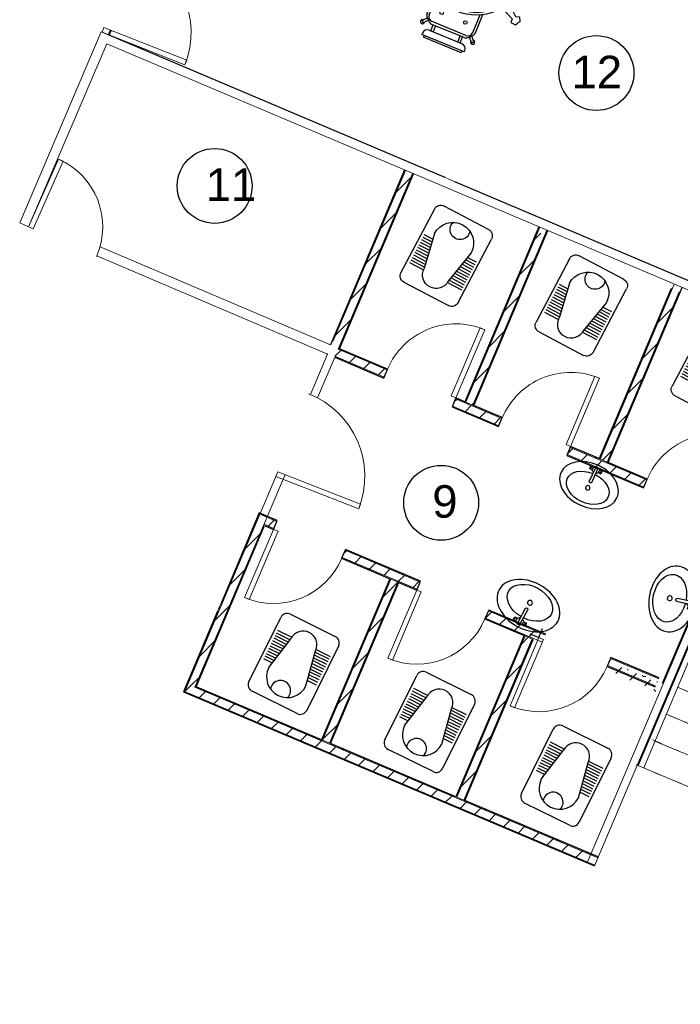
# Model space of a CAD drawing. Header units: inches. Extents: x 424 to 2043, y -237 to 445.
# Tile 60 of 256: x 645.48 to 652.27, y -111.01 to -100.88. Entities that reach past the tile are written whole.
import ezdxf

# ---------------------------------------------------------------- set-up
doc = ezdxf.new("R2010")
doc.units = ezdxf.units.IN
doc.header["$MEASUREMENT"] = 0
doc.linetypes.add('Overhead', pattern=[0.003969, 0.002381, -0.001587])
for name, color, linetype, lineweight in [('A-DOOR', 31, 'Continuous', 9), ('A-WALL', 113, 'Continuous', 9), ('A-WALL-PATT', 111, 'Continuous', 25), ('S-STRS', 31, 'Continuous', 9), ('S-STRS-ANNO', 31, 'Continuous', 9), ('S-STRS-IDEN', 31, 'Continuous', 9), ('S-STRS-MBND', 31, 'Overhead', 9)]:
    doc.layers.add(name, color=color, linetype=linetype, lineweight=lineweight)
for name, color, linetype in [('CAR', 1, 'Continuous'), ('MOBLEMAN', 1, 'Continuous'), ('RE', 1, 'Continuous'), ('TOZEHAT', 3, 'Continuous')]:
    doc.layers.add(name, color=color, linetype=linetype)
doc.styles.add('Arial', font='arial.ttf', dxfattribs={"height": 0.29506})
doc.styles.get("Standard").update_dxf_attribs({"font": 'arial.ttf'})
pattern_1 = [(44.95455, (749.82507, -114.4644), (-0.2119637, 0.21230025), []), (134.95455, (749.82507, -114.4644), (-0.21230025, -0.2119637), [])]
pattern_2 = [(359.95455, (749.82507, -114.46441), (0.000119, 0.14999995), []), (89.95455, (749.82507, -114.46441), (-0.14999995, 0.000119), [])]
pattern_3 = [(44.95455, (749.82507, -114.46441), (-0.10598184, 0.10615013), [])]

# ---------------------------------------------------------------- blocks, each defined once
blk = doc.blocks.new('M_Single-Louvered - 0762 x 2032mm-226899-همکف')
at = {"layer": 'A-DOOR', "lineweight": 18}
for p, q in [((0.33, 0.05), (0.33, 0.812)), ((0.381, 0.812), (0.33, 0.812)), ((0.381, 0.05), (0.381, 0.812)), ((0.381, 0.05), (0.33, 0.05))]:
    blk.add_line(p, q, dxfattribs=at)
at = {"layer": 'A-DOOR'}
blk.add_arc((0.381, 0.05), 0.762, 90, 180, dxfattribs=at)
blk = doc.blocks.new('M_Single-Louvered - 0914 x 2134mm-227787-همکف')
at = {"layer": 'A-DOOR', "lineweight": 18}
for p, q in [((0.406, 0.05), (0.406, 0.964)), ((0.457, 0.964), (0.406, 0.964)), ((0.457, 0.05), (0.457, 0.964)), ((0.457, 0.05), (0.406, 0.05))]:
    blk.add_line(p, q, dxfattribs=at)
at = {"layer": 'A-DOOR'}
blk.add_arc((0.457, 0.05), 0.914, 90, 180, dxfattribs=at)
blk = doc.blocks.new('hyjy')
at = {"layer": 'A-WALL'}
blk.add_line((1606.704, 762.67), (1606.556, 760.726), dxfattribs=at)
at = {"layer": 'A-WALL', "lineweight": 25}
blk.add_line((1606.242, 756.581), (1606.556, 760.726), dxfattribs=at)
at = {"layer": 'S-STRS'}
for p, q in [((1606.489, 759.177), (1606.754, 762.666)), ((1606.704, 762.67), (1608.585, 762.527)), ((1606.754, 762.666), (1611.377, 762.315)), ((1609.28, 762.445), (1609.055, 759.956)), ((1609.579, 762.423), (1609.354, 759.933)), ((1609.878, 762.4), (1609.653, 759.91)), ((1610.177, 762.377), (1609.952, 759.888)), ((1610.477, 762.354), (1610.251, 759.865)), ((1610.776, 762.332), (1610.551, 759.842)), ((1611.075, 762.309), (1610.85, 759.82)), ((1611.374, 762.286), (1611.149, 759.797)), ((1606.558, 760.085), (1609.055, 759.956)), ((1609.032, 759.657), (1609.055, 759.956)), ((1609.055, 759.956), (1609.354, 759.933)), ((1609.354, 759.933), (1609.653, 759.91)), ((1609.653, 759.91), (1609.952, 759.888)), ((1609.952, 759.888), (1610.251, 759.865)), ((1610.251, 759.865), (1610.551, 759.842)), ((1610.551, 759.842), (1610.85, 759.82)), ((1610.85, 759.82), (1611.149, 759.797)), ((1606.542, 759.786), (1609.032, 759.657)), ((1609.009, 759.357), (1609.032, 759.657)), ((1606.527, 759.486), (1609.009, 759.357)), ((1608.987, 759.058), (1609.009, 759.357)), ((1606.466, 758.878), (1606.489, 759.177)), ((1606.511, 759.187), (1609.008, 759.057)), ((1608.798, 756.566), (1608.987, 759.058)), ((1609.097, 756.543), (1609.286, 759.036)), ((1611.077, 758.879), (1609.286, 759.036)), ((1609.398, 756.549), (1609.577, 758.907)), ((1609.577, 758.907), (1609.583, 758.993)), ((1609.996, 756.504), (1610.182, 758.947)), ((1610.296, 756.481), (1610.481, 758.925)), ((1606.444, 758.578), (1606.466, 758.878)), ((1610.595, 756.458), (1610.78, 758.902)), ((1610.892, 756.407), (1611.079, 758.879)), ((1611.081, 758.879), (1611.077, 758.879)), ((1606.421, 758.279), (1606.444, 758.578)), ((1606.307, 756.784), (1606.421, 758.279)), ((1608.757, 757.35), (1608.765, 757.45)), ((1608.75, 757.25), (1608.757, 757.35)), ((1609, 756.579), (1606.307, 756.784)), ((1608.8, 756.594), (1606.307, 756.784)), ((1609, 756.579), (1609.008, 756.686)), ((1608.401, 756.625), (1608.102, 756.647)), ((1610.894, 756.436), (1609, 756.579))]:
    blk.add_line(p, q, dxfattribs=at)
at = {"layer": 'S-STRS', "linetype": 'Overhead'}
for p, q in [((1609.28, 762.445), (1609.055, 759.956)), ((1609.579, 762.423), (1609.354, 759.933)), ((1609.878, 762.4), (1609.653, 759.91)), ((1610.177, 762.377), (1609.952, 759.888)), ((1610.477, 762.354), (1610.251, 759.865)), ((1610.776, 762.332), (1610.551, 759.842)), ((1611.075, 762.309), (1610.85, 759.82)), ((1607.556, 760.034), (1609.055, 759.956)), ((1608.798, 756.566), (1608.987, 759.058)), ((1609.097, 756.543), (1609.286, 759.036)), ((1609.396, 756.52), (1609.577, 758.907)), ((1609.577, 758.907), (1609.583, 758.993)), ((1610.002, 756.581), (1610.182, 758.947)), ((1610.296, 756.481), (1610.481, 758.925)), ((1610.592, 756.429), (1610.78, 758.902)), ((1610.888, 756.353), (1611.079, 758.879)), ((1608.757, 757.35), (1608.765, 757.45)), ((1608.75, 757.25), (1608.757, 757.35))]:
    blk.add_line(p, q, dxfattribs=at)
at = {"layer": 'S-STRS-ANNO'}
for p, q in [((1609.056, 757.327), (1609.191, 757.442)), ((1609.356, 757.304), (1609.056, 757.327)), ((1609.056, 757.327), (1609.172, 757.193)), ((1609.655, 757.282), (1609.356, 757.304)), ((1609.954, 757.259), (1609.655, 757.282))]:
    blk.add_line(p, q, dxfattribs=at)
at = {"layer": 'S-STRS-MBND'}
for p, q in [((1609.28, 762.445), (1609.055, 759.956)), ((1609.28, 762.445), (1609.055, 759.956)), ((1609.579, 762.423), (1609.354, 759.933)), ((1609.579, 762.423), (1609.354, 759.933)), ((1609.878, 762.4), (1609.653, 759.91)), ((1609.878, 762.4), (1609.653, 759.91)), ((1610.177, 762.377), (1609.952, 759.888)), ((1610.177, 762.377), (1609.952, 759.888)), ((1610.477, 762.354), (1610.251, 759.865)), ((1610.477, 762.354), (1610.251, 759.865)), ((1610.776, 762.332), (1610.551, 759.842)), ((1610.776, 762.332), (1610.551, 759.842)), ((1611.075, 762.309), (1610.85, 759.82)), ((1611.075, 762.309), (1610.85, 759.82)), ((1611.374, 762.286), (1611.149, 759.797)), ((1606.307, 756.784), (1606.602, 760.672)), ((1607.556, 760.034), (1609.055, 759.956)), ((1607.556, 760.034), (1609.055, 759.956)), ((1608.987, 759.058), (1609.055, 759.956)), ((1609.055, 759.956), (1611.149, 759.797)), ((1608.798, 756.566), (1608.987, 759.058)), ((1608.798, 756.566), (1608.987, 759.058)), ((1609.535, 759.017), (1608.987, 759.058)), ((1609.097, 756.543), (1609.286, 759.036)), ((1609.097, 756.543), (1609.286, 759.036)), ((1609.396, 756.52), (1609.577, 758.907)), ((1609.396, 756.52), (1609.577, 758.907)), ((1608.757, 757.35), (1608.765, 757.45)), ((1608.757, 757.35), (1608.765, 757.45))]:
    blk.add_line(p, q, dxfattribs=at)
at = {"layer": 'S-STRS-MBND', "linetype": 'Continuous'}
for p, q in [((1609.535, 759.017), (1609.708, 757.362)), ((1608.903, 757.405), (1608.611, 757.295)), ((1608.713, 757.467), (1608.903, 757.405)), ((1608.611, 757.295), (1608.801, 757.233))]:
    blk.add_line(p, q, dxfattribs=at)
at = {"layer": 'S-STRS-IDEN', "insert": (1609.464, 757.253), "char_height": 0.2459, "width": 0.56769, "attachment_point": 1, "rotation": 15.6614, "line_spacing_factor": 0.938532, "style": 'Arial', "bg_fill": 3, "box_fill_scale": 1.25, "bg_fill_color": 0, "bg_fill_transparency": 0}
blk.add_mtext('UP', dxfattribs=at)
blk = doc.blocks.new('CHAIR')
at = {"layer": 'RE'}
for p, q in [((-40.077, 50.509), (-40.077, 50.493)), ((-39.515, 50.509), (-40.077, 50.509)), ((-40.047, 50.509), (-40.047, 50.535)), ((-39.545, 50.535), (-40.047, 50.535)), ((-39.579, 50.429), (-40.01, 50.429)), ((-39.991, 50.429), (-39.991, 50.349)), ((-39.959, 50.429), (-39.959, 50.349)), ((-39.634, 50.429), (-39.634, 50.349)), ((-39.602, 50.429), (-39.602, 50.349)), ((-39.545, 50.509), (-39.545, 50.535)), ((-39.515, 50.509), (-39.515, 50.493)), ((-40.088, 50.298), (-40.126, 50.336)), ((-40.065, 50.32), (-40.103, 50.358)), ((-40.055, 50.33), (-40.098, 50.288)), ((-39.572, 50.317), (-40.02, 50.317)), ((-39.583, 50.349), (-40.01, 50.349)), ((-39.538, 50.33), (-39.495, 50.288)), ((-39.528, 50.32), (-39.489, 50.358)), ((-39.505, 50.298), (-39.467, 50.336)), ((-40.116, 50.242), (-40.116, 49.996)), ((-40.084, 50.253), (-40.084, 50.013)), ((-39.508, 50.253), (-39.508, 50.015)), ((-39.476, 50.242), (-39.476, 49.998)), ((-40.566, 49.911), (-40.548, 49.938)), ((-40.53, 49.965), (-40.548, 49.938)), ((-40.468, 49.961), (-40.53, 49.965)), ((-40.463, 49.912), (-40.468, 49.961)), ((-39.126, 49.912), (-39.121, 49.961)), ((-39.121, 49.961), (-39.059, 49.965)), ((-39.059, 49.965), (-39.041, 49.938)), ((-39.023, 49.911), (-39.041, 49.938)), ((-40.537, 49.855), (-40.566, 49.911)), ((-40.49, 49.87), (-40.537, 49.855)), ((-40.35, 49.745), (-40.49, 49.87)), ((-40.292, 49.833), (-40.463, 49.912)), ((-39.297, 49.833), (-39.126, 49.912)), ((-39.239, 49.745), (-39.099, 49.87)), ((-39.099, 49.87), (-39.051, 49.855)), ((-39.051, 49.855), (-39.023, 49.911)), ((-41.028, 49.357), (-41.028, 48.855)), ((-41.002, 49.357), (-41.028, 49.357)), ((-41.002, 49.387), (-41.002, 48.825)), ((-41.002, 49.387), (-40.986, 49.387)), ((-40.814, 49.374), (-40.852, 49.413)), ((-40.791, 49.397), (-40.829, 49.435)), ((-40.823, 49.364), (-40.781, 49.407)), ((-40.81, 49.33), (-40.81, 48.882)), ((-40.746, 49.394), (-40.434, 49.394)), ((-40.736, 49.426), (-40.434, 49.426)), ((-40.434, 49.442), (-40.434, 47.828)), ((-39.186, 49.442), (-39.186, 47.828)), ((-39.154, 49.442), (-39.154, 47.828)), ((-38.853, 49.426), (-39.154, 49.426)), ((-38.843, 49.394), (-39.154, 49.394)), ((-38.765, 49.364), (-38.808, 49.407)), ((-38.798, 49.397), (-38.76, 49.435)), ((-38.779, 49.33), (-38.779, 48.882)), ((-38.775, 49.374), (-38.737, 49.413)), ((-38.587, 49.387), (-38.603, 49.387)), ((-38.587, 49.387), (-38.587, 48.825)), ((-38.587, 49.357), (-38.561, 49.357)), ((-38.561, 49.357), (-38.561, 48.855)), ((-40.922, 49.323), (-40.922, 48.892)), ((-40.922, 49.3), (-40.842, 49.3)), ((-40.922, 49.268), (-40.842, 49.268)), ((-40.842, 49.319), (-40.842, 48.892)), ((-38.747, 49.319), (-38.747, 48.892)), ((-38.667, 49.3), (-38.747, 49.3)), ((-38.667, 49.268), (-38.747, 49.268)), ((-38.667, 49.323), (-38.667, 48.892)), ((-41.002, 48.855), (-41.028, 48.855)), ((-40.922, 48.943), (-40.842, 48.943)), ((-40.922, 48.911), (-40.842, 48.911)), ((-40.823, 48.847), (-40.781, 48.804)), ((-38.765, 48.847), (-38.808, 48.804)), ((-38.667, 48.943), (-38.747, 48.943)), ((-38.667, 48.911), (-38.747, 48.911)), ((-38.587, 48.855), (-38.561, 48.855)), ((-41.002, 48.825), (-40.986, 48.825)), ((-40.814, 48.837), (-40.852, 48.799)), ((-40.791, 48.814), (-40.829, 48.776)), ((-40.746, 48.818), (-40.434, 48.818)), ((-40.736, 48.786), (-40.434, 48.786)), ((-40.736, 48.786), (-40.434, 48.786)), ((-38.843, 48.818), (-39.154, 48.818)), ((-38.853, 48.786), (-39.154, 48.786)), ((-38.798, 48.814), (-38.76, 48.776)), ((-38.775, 48.837), (-38.737, 48.799)), ((-38.587, 48.825), (-38.603, 48.825)), ((-40.791, 48.456), (-40.829, 48.494)), ((-40.736, 48.484), (-40.434, 48.484)), ((-38.853, 48.484), (-39.154, 48.484)), ((-38.798, 48.456), (-38.76, 48.494)), ((-41.002, 48.415), (-41.028, 48.415)), ((-41.028, 47.913), (-41.028, 48.415)), ((-41.002, 48.445), (-40.986, 48.445)), ((-41.002, 47.883), (-41.002, 48.445)), ((-40.922, 47.947), (-40.922, 48.378)), ((-40.814, 48.433), (-40.852, 48.471)), ((-40.842, 47.951), (-40.842, 48.378)), ((-40.823, 48.423), (-40.781, 48.466)), ((-40.81, 47.94), (-40.81, 48.388)), ((-40.746, 48.452), (-40.434, 48.452)), ((-38.843, 48.452), (-39.154, 48.452)), ((-38.765, 48.423), (-38.808, 48.466)), ((-38.779, 47.94), (-38.779, 48.388)), ((-38.775, 48.433), (-38.737, 48.471)), ((-38.747, 47.951), (-38.747, 48.378)), ((-38.667, 47.947), (-38.667, 48.378)), ((-38.587, 48.445), (-38.603, 48.445)), ((-38.587, 47.883), (-38.587, 48.445)), ((-38.587, 48.415), (-38.561, 48.415)), ((-38.561, 47.913), (-38.561, 48.415)), ((-40.922, 48.359), (-40.842, 48.359)), ((-40.922, 48.327), (-40.842, 48.327)), ((-38.667, 48.359), (-38.747, 48.359)), ((-38.667, 48.327), (-38.747, 48.327)), ((-40.922, 48.002), (-40.842, 48.002)), ((-38.667, 48.002), (-38.747, 48.002)), ((-41.002, 47.913), (-41.028, 47.913)), ((-41.002, 47.883), (-40.986, 47.883)), ((-40.922, 47.97), (-40.842, 47.97)), ((-40.814, 47.896), (-40.852, 47.857)), ((-40.823, 47.906), (-40.781, 47.863)), ((-38.843, 47.876), (-39.154, 47.876)), ((-38.765, 47.906), (-38.808, 47.863)), ((-38.775, 47.896), (-38.737, 47.857)), ((-38.667, 47.97), (-38.747, 47.97)), ((-38.587, 47.883), (-38.603, 47.883)), ((-38.587, 47.913), (-38.561, 47.913)), ((-40.791, 47.873), (-40.829, 47.835)), ((-40.736, 47.844), (-40.434, 47.844)), ((-38.853, 47.844), (-39.154, 47.844)), ((-38.798, 47.873), (-38.76, 47.835)), ((-40.35, 47.525), (-40.49, 47.4)), ((-39.239, 47.525), (-39.099, 47.4)), ((-40.537, 47.415), (-40.566, 47.359)), ((-40.49, 47.4), (-40.537, 47.415)), ((-40.292, 47.437), (-40.463, 47.358)), ((-39.297, 47.437), (-39.126, 47.358)), ((-39.099, 47.4), (-39.051, 47.415)), ((-39.051, 47.415), (-39.023, 47.359)), ((-40.566, 47.359), (-40.548, 47.332)), ((-40.53, 47.305), (-40.548, 47.332)), ((-40.468, 47.309), (-40.53, 47.305)), ((-40.463, 47.358), (-40.468, 47.309)), ((-40.116, 47.028), (-40.116, 47.274)), ((-39.476, 47.028), (-39.476, 47.272)), ((-39.126, 47.358), (-39.121, 47.309)), ((-39.121, 47.309), (-39.059, 47.305)), ((-39.059, 47.305), (-39.041, 47.332)), ((-39.023, 47.359), (-39.041, 47.332)), ((-40.084, 47.017), (-40.084, 47.257)), ((-39.508, 47.017), (-39.508, 47.255)), ((-40.088, 46.972), (-40.126, 46.934)), ((-40.065, 46.95), (-40.103, 46.912)), ((-40.055, 46.94), (-40.098, 46.982)), ((-39.572, 46.953), (-40.02, 46.953)), ((-39.583, 46.921), (-40.01, 46.921)), ((-39.991, 46.841), (-39.991, 46.921)), ((-39.959, 46.841), (-39.959, 46.921)), ((-39.634, 46.841), (-39.634, 46.921)), ((-39.602, 46.841), (-39.602, 46.921)), ((-39.538, 46.94), (-39.495, 46.982)), ((-39.528, 46.95), (-39.489, 46.912)), ((-39.505, 46.972), (-39.467, 46.934)), ((-39.579, 46.841), (-40.01, 46.841)), ((-40.077, 46.761), (-40.077, 46.777)), ((-39.515, 46.761), (-40.077, 46.761)), ((-40.047, 46.761), (-40.047, 46.735)), ((-39.545, 46.735), (-40.047, 46.735)), ((-39.545, 46.761), (-39.545, 46.735)), ((-39.515, 46.761), (-39.515, 46.777))]:
    blk.add_line(p, q, dxfattribs=at)
at = {"layer": 'RE', "flags": 128}
for points in [[(-40.402, 49.442), (-40.402, 47.828)], [(-40.746, 47.876), (-40.434, 47.876)]]:
    blk.add_lwpolyline(points, dxfattribs=at)
at = {"layer": 'RE'}
blk.add_lwpolyline([(-40.402, 47.828, 1), (-39.186, 47.828, 1)], format="xyb", dxfattribs=at)
for centre in [(-39.952, 50.172), (-39.64, 50.172), (-40.665, 49.262), (-38.924, 49.262), (-40.665, 48.95), (-38.924, 48.95), (-40.665, 48.32), (-38.924, 48.32), (-40.665, 48.008), (-38.924, 48.008), (-39.952, 47.098), (-39.64, 47.098)]:
    blk.add_circle(centre, 0.0216, dxfattribs=at)
for centre, radius, start, end in [((-40.013, 50.493), 0.064, 180, 270), ((-39.579, 50.493), 0.064, 270, 0), ((-40.129, 50.362), 0.0263, 352.5005, 277.4678), ((-40.118, 50.351), 0.0169, 25.7666, 244.2017), ((-40.02, 50.253), 0.064, 90, 180), ((-40.01, 50.285), 0.064, 90, 135), ((-39.583, 50.285), 0.064, 45, 90), ((-39.572, 50.253), 0.064, 0, 90), ((-39.463, 50.362), 0.0263, 262.5322, 187.4995), ((-39.474, 50.351), 0.0169, 295.7983, 154.2334), ((-40.052, 50.242), 0.064, 135, 180), ((-39.54, 50.242), 0.064, 0, 45), ((-39.794, 49.442), 0.64, 0, 180), ((-39.794, 49.442), 0.608, 0, 180), ((-40.855, 49.439), 0.0263, 352.5322, 277.4995), ((-38.734, 49.439), 0.0263, 262.5005, 187.4678), ((-40.986, 49.323), 0.064, 0, 90), ((-40.844, 49.428), 0.0169, 25.7983, 244.2334), ((-40.778, 49.319), 0.064, 135, 180), ((-40.746, 49.33), 0.064, 90, 180), ((-40.736, 49.362), 0.064, 90, 135), ((-38.853, 49.362), 0.064, 45, 90), ((-38.843, 49.33), 0.064, 0, 90), ((-38.811, 49.319), 0.064, 0, 45), ((-38.745, 49.428), 0.0169, 295.7666, 154.2017), ((-38.603, 49.323), 0.064, 90, 180), ((-40.986, 48.889), 0.064, 270, 0), ((-40.778, 48.892), 0.064, 180, 225), ((-40.746, 48.882), 0.064, 180, 270), ((-38.843, 48.882), 0.064, 270, 0), ((-38.811, 48.892), 0.064, 315, 0), ((-38.603, 48.889), 0.064, 180, 270), ((-40.855, 48.773), 0.0263, 82.5005, 7.4678), ((-40.844, 48.784), 0.0169, 115.7666, 334.2017), ((-40.736, 48.85), 0.064, 225, 270), ((-38.853, 48.85), 0.064, 270, 315), ((-38.734, 48.773), 0.0263, 172.5322, 97.4995), ((-38.745, 48.784), 0.0169, 205.7983, 64.2334), ((-40.855, 48.497), 0.0263, 352.5322, 277.4995), ((-40.844, 48.486), 0.0169, 25.7983, 244.2334), ((-40.736, 48.42), 0.064, 90, 135), ((-38.853, 48.42), 0.064, 45, 90), ((-38.734, 48.497), 0.0263, 262.5005, 187.4678), ((-38.745, 48.486), 0.0169, 295.7666, 154.2017), ((-40.986, 48.381), 0.064, 0, 90), ((-40.778, 48.378), 0.064, 135, 180), ((-40.746, 48.388), 0.064, 90, 180), ((-38.843, 48.388), 0.064, 0, 90), ((-38.811, 48.378), 0.064, 0, 45), ((-38.603, 48.381), 0.064, 90, 180), ((-40.986, 47.947), 0.064, 270, 0), ((-40.778, 47.951), 0.064, 180, 225), ((-40.746, 47.94), 0.064, 180, 270), ((-38.843, 47.94), 0.064, 270, 0), ((-38.811, 47.951), 0.064, 315, 0), ((-38.603, 47.947), 0.064, 180, 270), ((-40.855, 47.831), 0.0263, 82.5005, 7.4678), ((-40.844, 47.842), 0.0169, 115.7666, 334.2017), ((-40.736, 47.908), 0.064, 225, 270), ((-39.794, 47.828), 0.64, 180, 0), ((-38.853, 47.908), 0.064, 270, 315), ((-38.734, 47.831), 0.0263, 172.5322, 97.4995), ((-38.745, 47.842), 0.0169, 205.7983, 64.2334), ((-40.129, 46.908), 0.0263, 82.5322, 7.4995), ((-40.118, 46.919), 0.0169, 115.7983, 334.2334), ((-40.052, 47.028), 0.064, 180, 225), ((-40.02, 47.017), 0.064, 180, 270), ((-40.01, 46.985), 0.064, 225, 270), ((-39.583, 46.985), 0.064, 270, 315), ((-39.572, 47.017), 0.064, 270, 360), ((-39.54, 47.028), 0.064, 315, 360), ((-39.463, 46.908), 0.0263, 172.5005, 97.4678), ((-39.474, 46.919), 0.0169, 205.7666, 64.2017), ((-40.013, 46.777), 0.064, 90, 180), ((-39.579, 46.777), 0.064, 0, 90)]:
    blk.add_arc(centre, radius, start, end, dxfattribs=at)
blk = doc.blocks.new('MIZNAHARKHORI')
at = {"layer": 'TOZEHAT', "xscale": 0.684, "yscale": 0.684, "zscale": 0.684, "rotation": 270}
blk.add_blockref('CHAIR', (-31.9846, -27.4129), dxfattribs=at)
blk = doc.blocks.new('TOVALET SH 01')
at = {"layer": 'MOBLEMAN'}
for p, q in [((8.0292, 10.5323), (8.3792, 10.5323)), ((7.9792, 9.9823), (7.9792, 10.4823)), ((8.4292, 10.4823), (8.4292, 9.9823)), ((8.0592, 10.3323), (8.1092, 10.0823)), ((8.3492, 10.3323), (8.2992, 10.0823)), ((8.0672, 10.2923), (7.9992, 10.2923)), ((8.0712, 10.2723), (7.9992, 10.2723)), ((8.0752, 10.2523), (7.9992, 10.2523)), ((8.0792, 10.2323), (7.9992, 10.2323)), ((8.4092, 10.2323), (8.3292, 10.2323)), ((8.4092, 10.2523), (8.3332, 10.2523)), ((8.4092, 10.2723), (8.3372, 10.2723)), ((8.4092, 10.2923), (8.3412, 10.2923)), ((8.0832, 10.2123), (7.9992, 10.2123)), ((8.0872, 10.1923), (7.9992, 10.1923)), ((8.0912, 10.1723), (7.9992, 10.1723)), ((8.4092, 10.1723), (8.3172, 10.1723)), ((8.4092, 10.1923), (8.3212, 10.1923)), ((8.4092, 10.2123), (8.3252, 10.2123)), ((8.0952, 10.1523), (7.9992, 10.1523)), ((8.0992, 10.1323), (7.9992, 10.1323)), ((8.1032, 10.1123), (7.9992, 10.1123)), ((8.1072, 10.0923), (7.9992, 10.0923)), ((8.4092, 10.0923), (8.3012, 10.0923)), ((8.4092, 10.1123), (8.3052, 10.1123)), ((8.4092, 10.1323), (8.3092, 10.1323)), ((8.4092, 10.1523), (8.3132, 10.1523)), ((8.1097, 10.0723), (7.9992, 10.0723)), ((8.4092, 10.0723), (8.2986, 10.0723)), ((8.3792, 9.9323), (8.0292, 9.9323))]:
    blk.add_line(p, q, dxfattribs=at)
for centre, radius, start, end in [((8.0292, 10.4823), 0.05, 90, 180), ((8.3792, 10.4823), 0.05, 0, 90), ((8.2042, 10.3323), 0.145, 0, 180), ((8.2042, 10.4394), 0.07, 161.97786, 18.02214), ((8.2042, 10.0823), 0.095, 180, 0), ((8.0292, 9.9823), 0.05, 180, 270), ((8.3792, 9.9823), 0.05, 270, 0)]:
    blk.add_arc(centre, radius, start, end, dxfattribs=at)
blk = doc.blocks.new('DASTSHOI 01')
at = {"layer": 'MOBLEMAN'}
for p, q in [((8.8453, 10.5018), (8.8632, 10.4956)), ((8.8629, 10.4755), (8.8453, 10.4694)), ((8.8843, 10.4953), (8.8843, 10.3685)), ((8.9086, 10.3685), (8.9086, 10.4953)), ((8.9476, 10.5018), (8.9297, 10.4956)), ((8.93, 10.4755), (8.9476, 10.4694))]:
    blk.add_line(p, q, dxfattribs=at)
at = {"layer": 'MOBLEMAN', "extrusion": (0, 0, -1)}
blk.add_ellipse((8.8964, 10.335), major_axis=(0.278, 0), ratio=0.709678, dxfattribs=at)
for centre, major_axis, ratio, start_param, end_param in [((8.8964, 10.3081), (0.2025, 0), 0.676896, -1.51076, 4.652353), ((8.8662, 10.4856), (0.0187, 0.0187), 1, 3.268297, 4.585628), ((8.8187, 10.4856), (-0.022, 0.022), 1, 1.808994, 2.903395), ((8.8495, 10.4858), (0.0119, 0.0119), 1, 0.164058, 1.441694), ((8.8964, 10.4852), (0.0359, 0), 0.771303, 1.916508, 2.783009), ((8.8964, 10.4852), (0.0359, 0), 0.771303, 3.527172, 5.897649), ((8.8964, 10.4923), (0.00885, 0.00885), 1, 4.169512, 6.825819), ((8.8964, 10.4852), (0.0359, 0), 0.771303, 0.358643, 1.225139), ((8.9434, 10.4858), (0.0119, 0.0119), 1, 3.270695, 4.548331), ((8.9742, 10.4856), (-0.022, 0.022), 1, 4.950587, 6.044988), ((8.9267, 10.4856), (-0.0187, 0.0187), 1, 1.697557, 3.014888), ((8.8964, 10.3715), (-0.00885, 0.00885), 1, 2.598782, 5.255276), ((8.8964, 10.3081), (-0.0143, 0.0143), 1, 0.785398, 7.068583)]:
    blk.add_ellipse(centre, major_axis=major_axis, ratio=ratio, start_param=start_param, end_param=end_param, dxfattribs=at)

msp = doc.modelspace()

# ---------------------------------------------------------------- hatches: boundary and pattern name
at = {"layer": 'A-WALL-PATT', "lineweight": 9}
h = msp.add_hatch(dxfattribs=at)
h.set_pattern_fill('FP_3', color=256, angle=-0.0455, style=0, pattern_type=2)
h.set_pattern_definition(pattern_2)
h.paths.add_polyline_path([(648.645, -104.313), (649.421, -102.48), (649.412, -102.476), (648.636, -104.309)], flags=0)
h = msp.add_hatch(dxfattribs=at)
h.set_pattern_fill('FP_4', color=256, angle=-0.0455, style=0, pattern_type=2)
h.set_pattern_definition(pattern_3)
h.paths.add_polyline_path([(648.75, -104.27), (649.495, -102.512), (649.421, -102.48), (648.676, -104.239)], flags=0)
h = msp.add_hatch(dxfattribs=at)
h.set_pattern_fill('FP_2', color=256, angle=-0.0455, style=0, pattern_type=2)
h.set_pattern_definition(pattern_1)
h.paths.add_polyline_path([(648.763, -104.265), (649.504, -102.515), (649.495, -102.512), (648.754, -104.261)], flags=0)
h = msp.add_hatch(dxfattribs=at)
h.set_pattern_fill('FP_2', color=256, angle=-0.0455, style=0, pattern_type=2)
h.set_pattern_definition(pattern_1)
h.paths.add_polyline_path([(650.062, -104.815), (650.803, -103.065), (650.793, -103.061), (650.052, -104.811)], flags=0)
h = msp.add_hatch(dxfattribs=at)
h.set_pattern_fill('FP_4', color=256, angle=-0.0455, style=0, pattern_type=2)
h.set_pattern_definition(pattern_3)
h.paths.add_polyline_path([(650.135, -104.846), (650.876, -103.097), (650.803, -103.065), (650.062, -104.815)], flags=0)
h = msp.add_hatch(dxfattribs=at)
h.set_pattern_fill('FP_3', color=256, angle=-0.0455, style=0, pattern_type=2)
h.set_pattern_definition(pattern_2)
h.paths.add_polyline_path([(650.144, -104.85), (650.886, -103.1), (650.876, -103.097), (650.135, -104.846)], flags=0)
h = msp.add_hatch(dxfattribs=at)
h.set_pattern_fill('FP_2', color=256, angle=-0.0455, style=0, pattern_type=2)
h.set_pattern_definition(pattern_1)
h.paths.add_polyline_path([(651.443, -105.4), (652.184, -103.65), (652.175, -103.647), (651.434, -105.396)], flags=0)
h = msp.add_hatch(dxfattribs=at)
h.set_pattern_fill('FP_4', color=256, angle=-0.0455, style=0, pattern_type=2)
h.set_pattern_definition(pattern_3)
h.paths.add_polyline_path([(651.516, -105.431), (652.258, -103.682), (652.184, -103.65), (651.443, -105.4)], flags=0)
h = msp.add_hatch(dxfattribs=at)
h.set_pattern_fill('FP_3', color=256, angle=-0.0455, style=0, pattern_type=2)
h.set_pattern_definition(pattern_2)
h.paths.add_polyline_path([(651.526, -105.435), (652.267, -103.686), (652.258, -103.682), (651.516, -105.431)], flags=0)
h = msp.add_hatch(dxfattribs=at)
h.set_pattern_fill('FP_4', color=256, angle=-0.0455, style=0, pattern_type=2)
h.set_pattern_definition(pattern_3)
h.paths.add_polyline_path([(652.78, -106.064), (652.811, -105.99), (652.627, -105.912), (652.596, -105.986), (652.689, -106.025)], flags=0)
h.paths.add_polyline_path([(651.894, -105.689), (651.925, -105.615), (651.136, -105.281), (651.105, -105.355)], flags=0)
h.paths.add_polyline_path([(650.403, -105.057), (650.434, -104.984), (649.956, -104.781), (649.925, -104.855)], flags=0)
h.paths.add_polyline_path([(649.224, -104.558), (649.255, -104.484), (648.676, -104.239), (648.645, -104.313)], flags=0)
h = msp.add_hatch(dxfattribs=at)
h.set_pattern_fill('FP_3', color=256, angle=-0.0455, style=0, pattern_type=2)
h.set_pattern_definition(pattern_2)
h.paths.add_polyline_path([(652.811, -105.99), (652.815, -105.981), (652.631, -105.903), (652.627, -105.912), (652.689, -105.939)], flags=0)
h.paths.add_polyline_path([(651.925, -105.615), (651.929, -105.606), (651.14, -105.272), (651.136, -105.281)], flags=0)
h.paths.add_polyline_path([(650.434, -104.984), (650.438, -104.974), (649.96, -104.772), (649.956, -104.781)], flags=0)
h.paths.add_polyline_path([(649.255, -104.484), (649.259, -104.475), (648.754, -104.261), (648.75, -104.27)], flags=0)
h = msp.add_hatch(dxfattribs=at)
h.set_pattern_fill('FP_2', color=256, angle=-0.0455, style=0, pattern_type=2)
h.set_pattern_definition(pattern_1)
h.paths.add_polyline_path([(652.776, -106.073), (652.78, -106.064), (652.596, -105.986), (652.592, -105.995), (652.689, -106.036)], flags=0)
h.paths.add_polyline_path([(651.89, -105.698), (651.894, -105.689), (651.105, -105.355), (651.101, -105.364)], flags=0)
h.paths.add_polyline_path([(650.399, -105.067), (650.403, -105.057), (649.925, -104.855), (649.921, -104.864)], flags=0)
h = msp.add_hatch(dxfattribs=at)
h.set_pattern_fill('FP_3', color=256, angle=-0.0455, style=0, pattern_type=2)
h.set_pattern_definition(pattern_2)
h.paths.add_polyline_path([(647.172, -107.79), (647.949, -105.957), (647.939, -105.953), (647.163, -107.786)], flags=0)
h = msp.add_hatch(dxfattribs=at)
h.set_pattern_fill('FP_4', color=256, angle=-0.0455, style=0, pattern_type=2)
h.set_pattern_definition(pattern_3)
h.paths.add_polyline_path([(647.277, -107.747), (648.018, -105.998), (647.945, -105.967), (647.204, -107.716)], flags=0)
h = msp.add_hatch(dxfattribs=at)
h.set_pattern_fill('FP_3', color=256, angle=-0.0455, style=0, pattern_type=2)
h.set_pattern_definition(pattern_2)
h.paths.add_polyline_path([(652.079, -107.718), (652.083, -107.709), (651.588, -107.499), (651.584, -107.508)], flags=0)
h.paths.add_polyline_path([(650.882, -107.211), (650.886, -107.202), (650.298, -106.953), (650.295, -106.962)], flags=0)
h.paths.add_polyline_path([(649.593, -106.665), (649.597, -106.656), (648.825, -106.329), (648.821, -106.338)], flags=0)
h.paths.add_polyline_path([(648.12, -106.041), (648.124, -106.031), (647.949, -105.957), (647.945, -105.967), (648.028, -106.002)], flags=0)
h = msp.add_hatch(dxfattribs=at)
h.set_pattern_fill('FP_4', color=256, angle=-0.0455, style=0, pattern_type=2)
h.set_pattern_definition(pattern_3)
h.paths.add_polyline_path([(652.048, -107.792), (652.079, -107.718), (651.584, -107.508), (651.552, -107.582)], flags=0)
h.paths.add_polyline_path([(650.851, -107.284), (650.882, -107.211), (650.295, -106.962), (650.263, -107.036)], flags=0)
h.paths.add_polyline_path([(649.562, -106.738), (649.593, -106.665), (648.821, -106.338), (648.79, -106.412), (649.437, -106.686)], flags=0)
h.paths.add_polyline_path([(648.088, -106.114), (648.12, -106.041), (648.018, -105.998), (647.987, -106.071), (647.996, -106.075)], flags=0)
h = msp.add_hatch(dxfattribs=at)
h.set_pattern_fill('FP_2', color=256, angle=-0.0455, style=0, pattern_type=2)
h.set_pattern_definition(pattern_1)
h.paths.add_polyline_path([(647.29, -107.742), (647.996, -106.075), (647.987, -106.071), (647.281, -107.738)], flags=0)
h = msp.add_hatch(dxfattribs=at)
h.set_pattern_fill('FP_2', color=256, angle=-0.0455, style=0, pattern_type=2)
h.set_pattern_definition(pattern_1)
h.paths.add_polyline_path([(652.044, -107.801), (652.048, -107.792), (651.552, -107.582), (651.549, -107.591)], flags=0)
h.paths.add_polyline_path([(650.847, -107.294), (650.851, -107.284), (650.263, -107.036), (650.259, -107.045), (650.755, -107.255)], flags=0)
h.paths.add_polyline_path([(649.558, -106.748), (649.562, -106.738), (648.79, -106.412), (648.786, -106.421), (649.412, -106.686)], flags=0)
h.paths.add_polyline_path([(648.085, -106.124), (648.088, -106.114), (647.996, -106.075), (647.992, -106.085)], flags=0)
h = msp.add_hatch(dxfattribs=at)
h.set_pattern_fill('FP_2', color=256, angle=-0.0455, style=0, pattern_type=2)
h.set_pattern_definition(pattern_1)
h.paths.add_polyline_path([(648.589, -108.292), (649.291, -106.635), (649.282, -106.631), (648.58, -108.288)], flags=0)
h = msp.add_hatch(dxfattribs=at)
h.set_pattern_fill('FP_4', color=256, angle=-0.0455, style=0, pattern_type=2)
h.set_pattern_definition(pattern_3)
h.paths.add_polyline_path([(648.662, -108.323), (649.364, -106.666), (649.291, -106.635), (648.589, -108.292)], flags=0)
h = msp.add_hatch(dxfattribs=at)
h.set_pattern_fill('FP_3', color=256, angle=-0.0455, style=0, pattern_type=2)
h.set_pattern_definition(pattern_2)
h.paths.add_polyline_path([(648.672, -108.327), (649.374, -106.67), (649.364, -106.666), (648.662, -108.323)], flags=0)
h = msp.add_hatch(dxfattribs=at)
h.set_pattern_fill('FP_2', color=256, angle=-0.0455, style=0, pattern_type=2)
h.set_pattern_definition(pattern_1)
h.paths.add_polyline_path([(649.97, -108.877), (650.672, -107.22), (650.663, -107.216), (649.961, -108.873)], flags=0)
h = msp.add_hatch(dxfattribs=at)
h.set_pattern_fill('FP_4', color=256, angle=-0.0455, style=0, pattern_type=2)
h.set_pattern_definition(pattern_3)
h.paths.add_polyline_path([(650.044, -108.908), (650.746, -107.251), (650.672, -107.22), (649.97, -108.877)], flags=0)
h = msp.add_hatch(dxfattribs=at)
h.set_pattern_fill('FP_3', color=256, angle=-0.0455, style=0, pattern_type=2)
h.set_pattern_definition(pattern_2)
h.paths.add_polyline_path([(650.053, -108.912), (650.755, -107.255), (650.746, -107.251), (650.044, -108.908)], flags=0)
h = msp.add_hatch(dxfattribs=at)
h.set_pattern_fill('FP_4', color=256, angle=-0.0455, style=0, pattern_type=2)
h.set_pattern_definition(pattern_3)
h.paths.add_polyline_path([(651.307, -109.541), (651.338, -109.467), (647.204, -107.716), (647.172, -107.79), (651.165, -109.481)], flags=0)
h = msp.add_hatch(dxfattribs=at)
h.set_pattern_fill('FP_2', color=256, angle=-0.0455, style=0, pattern_type=2)
h.set_pattern_definition(pattern_1)
h.paths.add_polyline_path([(651.338, -109.467), (651.342, -109.458), (647.281, -107.738), (647.277, -107.747), (649.607, -108.734)], flags=0)
h = msp.add_hatch(dxfattribs=at)
h.set_pattern_fill('FP_3', color=256, angle=-0.0455, style=0, pattern_type=2)
h.set_pattern_definition(pattern_2)
h.paths.add_polyline_path([(651.303, -109.55), (651.307, -109.541), (647.163, -107.786), (647.159, -107.795), (651.139, -109.481)], flags=0)

# ---------------------------------------------------------------- linework, layer by layer
for centre in [(651.406, -101.43), (647.48, -102.591), (649.809, -105.85)]:
    msp.add_circle(centre, 0.385)
at = {"layer": 'A-WALL'}
for p, q in [((646.313, -101.007), (645.475, -102.972)), ((646.386, -101.038), (646.313, -101.007)), ((646.386, -101.038), (646.407, -100.989)), ((646.37, -101.129), (645.567, -103.011)), ((659.186, -106.558), (646.37, -101.129)), ((649.442, -102.431), (648.7, -104.184)), ((649.516, -102.462), (648.75, -104.27)), ((649.867, -102.513), (649.95, -102.548)), ((645.567, -103.011), (645.475, -102.972)), ((650.062, -104.815), (650.824, -103.016)), ((650.135, -104.846), (650.897, -103.047)), ((648.671, -104.226), (646.301, -103.216)), ((648.632, -104.318), (646.268, -103.31)), ((651.443, -105.4), (652.205, -103.601)), ((651.516, -105.431), (652.258, -103.682)), ((649.255, -104.484), (648.75, -104.27)), ((648.754, -104.261), (648.763, -104.265)), ((653.565, -104.236), (651.312, -109.554)), ((653.639, -104.267), (651.386, -109.585)), ((648.641, -104.322), (648.466, -104.736)), ((648.715, -104.353), (648.538, -104.771)), ((649.224, -104.558), (648.717, -104.343)), ((650.434, -104.984), (649.956, -104.781)), ((650.052, -104.811), (650.135, -104.846)), ((650.403, -105.057), (649.925, -104.855)), ((651.925, -105.615), (651.136, -105.281)), ((651.894, -105.689), (651.105, -105.355)), ((651.434, -105.396), (651.516, -105.431)), ((648.129, -105.531), (647.172, -107.79)), ((648.204, -105.56), (647.277, -107.747)), ((647.945, -105.967), (648.12, -106.041)), ((648.088, -106.114), (647.987, -106.071)), ((649.562, -106.738), (648.79, -106.412)), ((649.593, -106.665), (648.821, -106.338)), ((648.589, -108.292), (649.291, -106.635)), ((649.374, -106.67), (649.291, -106.635)), ((648.662, -108.323), (649.364, -106.666)), ((647.514, -106.957), (647.549, -106.874)), ((650.851, -107.284), (650.263, -107.036)), ((650.882, -107.211), (650.295, -106.962)), ((649.97, -108.877), (650.672, -107.22)), ((650.755, -107.255), (650.672, -107.22)), ((650.044, -108.908), (650.746, -107.251)), ((652.015, -107.734), (651.52, -107.524)), ((652.047, -107.661), (651.551, -107.451)), ((647.277, -107.747), (651.421, -109.503)), ((647.163, -107.786), (651.39, -109.576)), ((648.589, -108.292), (648.672, -108.327)), ((649.97, -108.877), (650.053, -108.912))]:
    msp.add_line(p, q, dxfattribs=at)
at = {"layer": 'A-WALL', "lineweight": 25}
for p, q in [((646.395, -101.042), (646.416, -100.993)), ((649.858, -102.509), (646.395, -101.042)), ((649.433, -102.427), (648.671, -104.226)), ((648.763, -104.265), (649.525, -102.466)), ((653.081, -103.874), (649.95, -102.548)), ((650.814, -103.012), (650.052, -104.811)), ((650.144, -104.85), (650.907, -103.051)), ((652.175, -103.647), (651.434, -105.396)), ((651.526, -105.435), (652.288, -103.636)), ((649.259, -104.475), (648.763, -104.265)), ((651.834, -108.552), (653.648, -104.271)), ((648.632, -104.318), (648.641, -104.322)), ((648.715, -104.353), (649.22, -104.567)), ((649.22, -104.567), (649.259, -104.475)), ((649.96, -104.772), (649.921, -104.864)), ((650.052, -104.811), (649.96, -104.772)), ((649.921, -104.864), (650.399, -105.067)), ((650.438, -104.974), (650.144, -104.85)), ((650.399, -105.067), (650.438, -104.974)), ((651.14, -105.272), (651.101, -105.364)), ((651.434, -105.396), (651.14, -105.272)), ((651.101, -105.364), (651.89, -105.698)), ((651.929, -105.606), (651.526, -105.435)), ((651.89, -105.698), (651.929, -105.606)), ((647.939, -105.953), (647.549, -106.874)), ((648.124, -106.031), (647.939, -105.953)), ((647.29, -107.742), (647.992, -106.085)), ((647.992, -106.085), (648.085, -106.124)), ((648.085, -106.124), (648.124, -106.031)), ((652.776, -106.073), (652.083, -107.709)), ((648.825, -106.329), (648.786, -106.421)), ((649.597, -106.656), (648.825, -106.329)), ((648.786, -106.421), (649.282, -106.631)), ((649.282, -106.631), (648.58, -108.288)), ((648.672, -108.327), (649.374, -106.67)), ((649.374, -106.67), (649.558, -106.748)), ((649.558, -106.748), (649.597, -106.656)), ((647.51, -106.966), (647.159, -107.795)), ((650.298, -106.953), (650.259, -107.045)), ((650.886, -107.202), (650.298, -106.953)), ((650.259, -107.045), (650.663, -107.216)), ((650.663, -107.216), (649.961, -108.873)), ((650.722, -107.197), (650.814, -107.236)), ((650.814, -107.236), (650.853, -107.144)), ((650.053, -108.912), (650.755, -107.255)), ((651.555, -107.442), (651.516, -107.534)), ((652.05, -107.651), (651.555, -107.442)), ((651.516, -107.534), (652.011, -107.744)), ((648.58, -108.288), (647.29, -107.742)), ((647.159, -107.795), (651.386, -109.585)), ((649.961, -108.873), (648.672, -108.327)), ((651.425, -109.493), (650.053, -108.912))]:
    msp.add_line(p, q, dxfattribs=at)

# ---------------------------------------------------------------- block references
at = {"layer": 'A-DOOR'}
for name, p, rotation in [('M_Single-Louvered - 0914 x 2134mm-227787-همکف', (646.444, -100.567), 248.5520577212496), ('M_Single-Louvered - 0762 x 2032mm-226899-همکف', (649.59, -104.669), 337.0427073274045), ('M_Single-Louvered - 0762 x 2032mm-226899-همکف', (650.77, -105.169), 337.0427073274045), ('M_Single-Louvered - 0914 x 2134mm-227787-همکف', (648.231, -105.135), 248.5520577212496), ('M_Single-Louvered - 0762 x 2032mm-226899-همکف', (652.26, -105.801), 337.0427073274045), ('M_Single-Louvered - 0762 x 2032mm-226899-همکف', (648.455, -106.226), 157.0427073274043), ('M_Single-Louvered - 0762 x 2032mm-226899-همکف', (649.928, -106.85), 157.0427073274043), ('M_Single-Louvered - 0762 x 2032mm-226899-همکف', (651.185, -107.339), 157.0427073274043)]:
    msp.add_blockref(name, p, dxfattribs=dict(at, rotation=rotation))
at = {"layer": 'A-DOOR', "xscale": -1, "rotation": 336.2548263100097}
msp.add_blockref('M_Single-Louvered - 0762 x 2032mm-226899-همکف', (645.896, -103.211), dxfattribs=at)
at = {"layer": 'CAR', "lineweight": 50, "xscale": 1.224606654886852, "yscale": 1.224606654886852, "zscale": 1.224606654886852, "rotation": 67.71666650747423}
msp.add_blockref('MIZNAHARKHORI', (649.611, -101.032), dxfattribs=at)
at = {"layer": 'MOBLEMAN', "lineweight": 50}
for name, p, xscale, yscale, zscale, rotation in [('TOVALET SH 01', (653.526, -122.31), -1.475353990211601, 1.475353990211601, 1.475353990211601, 332.1945667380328), ('DASTSHOI 01', (666.406, -100.912), 1.232360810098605, 1.232360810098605, 1.232360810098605, 151.6233856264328), ('TOVALET SH 01', (665.846, -99.365), 1.475353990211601, 1.475353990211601, 1.475353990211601, 153.6070583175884), ('TOVALET SH 01', (667.244, -99.962), 1.475353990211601, 1.475353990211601, 1.475353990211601, 153.6070583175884), ('TOVALET SH 01', (668.649, -100.514), 1.475353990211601, 1.475353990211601, 1.475353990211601, 153.6070583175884)]:
    msp.add_blockref(name, p, dxfattribs=dict(at, xscale=xscale, yscale=yscale, zscale=zscale, rotation=rotation))

# ---------------------------------------------------------------- texts
at = {"attachment_point": 1, "rotation": 359.9545}
for s, insert, char_height in [('12', (651.151, -101.252), 0.3338), ('11', (647.389, -102.411), 0.3338), ('9', (649.718, -105.669), 0.334)]:
    msp.add_mtext_dynamic_manual_height_columns(s, width=12.83273, gutter_width=1.669, heights=[0], dxfattribs=dict(at, insert=insert, char_height=char_height))

# ---------------------------------------------------------------- next in the draw order: block references
at = {"rotation": 251.5411167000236}
msp.add_blockref('hyjy', (444.422, 1658.944), dxfattribs=at)

# ---------------------------------------------------------------- next in the draw order: block references
at = {"layer": 'MOBLEMAN', "lineweight": 50}
for name, p, xscale, yscale, zscale, rotation in [('TOVALET SH 01', (654.915, -122.821), -1.475353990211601, 1.475353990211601, 1.475353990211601, 332.1945667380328), ('TOVALET SH 01', (656.314, -123.479), -1.475353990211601, 1.475353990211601, 1.475353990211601, 332.1945667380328), ('DASTSHOI 01', (637.219, -112.147), 1.138597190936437, 1.138597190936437, 1.138597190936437, 335.3825502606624), ('DASTSHOI 01', (642.095, -93.405), 1.232360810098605, 1.232360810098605, 1.232360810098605, 257.6508083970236)]:
    msp.add_blockref(name, p, dxfattribs=dict(at, xscale=xscale, yscale=yscale, zscale=zscale, rotation=rotation))

doc.saveas('drawing.dxf')
